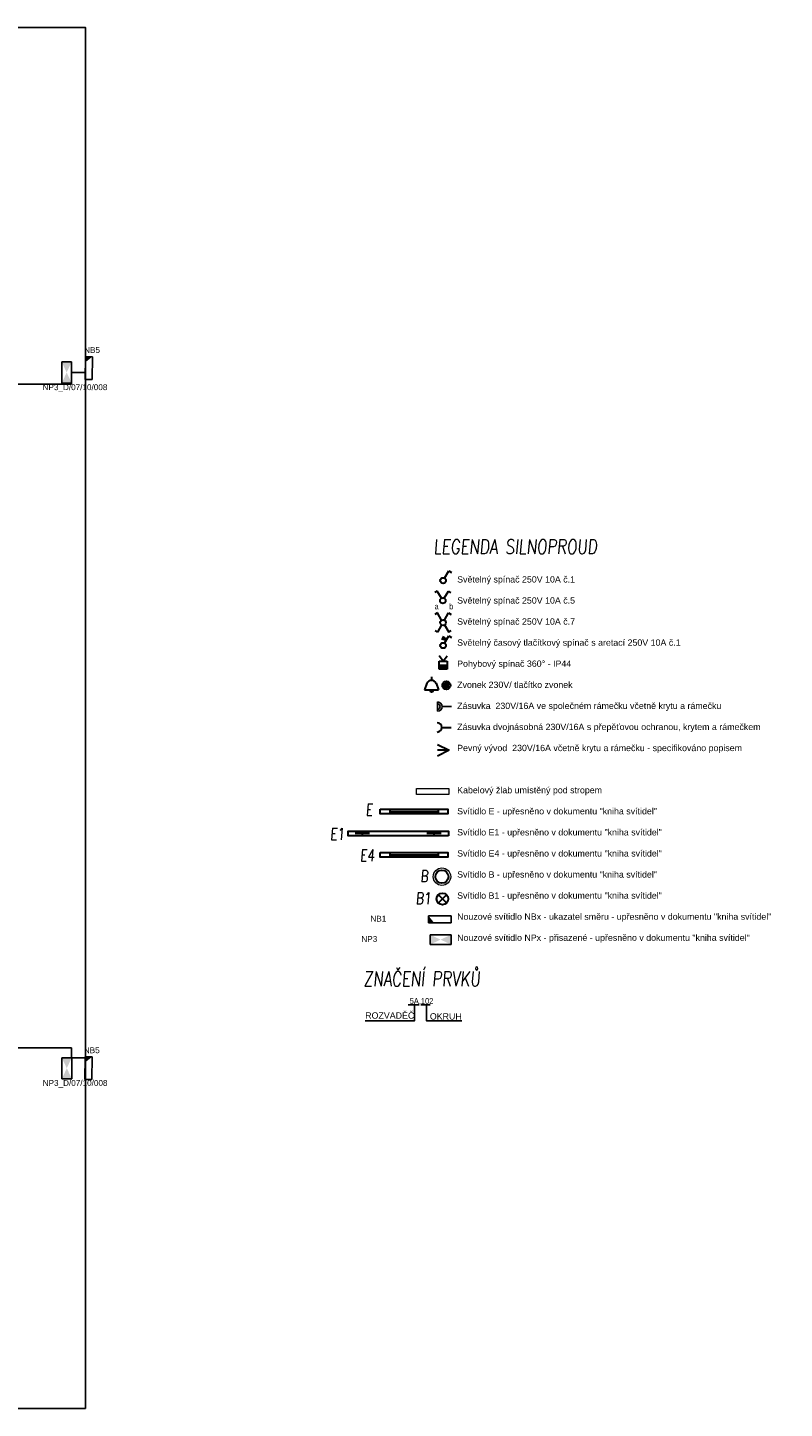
# Model space of a CAD drawing. Header units: millimetres. Extents: x 373037 to 682063, y 76092 to 274210.
# Tile 18 of 256: x 398625 to 411596, y 180192 to 203872. Entities that reach past the tile are written whole.
import ezdxf
from ezdxf.enums import TextEntityAlignment as Align

# ---------------------------------------------------------------- set-up
doc = ezdxf.new("R2010")
doc.units = ezdxf.units.MM
doc.header["$LTSCALE"] = 100
doc.layers.get('0').update_dxf_attribs({"linetype": 'CONTINUOUS'})
for name, color, linetype, lineweight in [('2DE_OBL', 97, 'CONTINUOUS', 30), ('2DE_OBL_L1', 91, 'CONTINUOUS', 30), ('CAT_SLN-OSV_POPIS', 7, 'CONTINUOUS', 30), ('CP_DETAL', 33, 'CONTINUOUS', 18), ('E_NOUZOVÉ+PP OSVĚTLENÍ', 60, 'CONTINUOUS', 25), ('E_VEDENÍ_CBS', 214, 'CONTINUOUS', 25), ('E_VYPINACE', 170, 'CONTINUOUS', 30), ('E_ZÁSUVKY POPIS', 156, 'CONTINUOUS', 30), ('E_ZÁSUVKY-DVOJITE', 7, 'CONTINUOUS', 25), ('E_ŽLABY', 40, 'CONTINUOUS', 15), ('JEDNODUCHÁ ZÁSUVKA', 1, 'CONTINUOUS', 200), ('U1 LIGHTING', 10, 'CONTINUOUS', 35)]:
    doc.layers.add(name, color=color, linetype=linetype, lineweight=lineweight)
for name, color, linetype in [('E_LEGENDA SILNOPROUD', 252, 'CONTINUOUS'), ('E_RÁM', 253, 'CONTINUOUS'), ('GC3_MEP_E_LV_SECURITY LIGHT', 80, 'CONTINUOUS'), ('PIKTOGRAMY', 210, 'CONTINUOUS'), ('PRIPOJKA 230V', 1, 'CONTINUOUS'), ('ŽLAB', 7, 'CONTINUOUS')]:
    doc.layers.add(name, color=color, linetype=linetype)
doc.styles.add('ARIAL', font='arial.ttf')
doc.styles.add('CP_ATTR', font='ROMANS.SHX')
doc.styles.add('CS-ROMANS', font='romans.shx', dxfattribs={"width": 0.75, "oblique": 5})
doc.styles.get("Standard").update_dxf_attribs({"font": 'arial.ttf'})
doc.styles.add('V+P_01_B3_E_FP_001$0$BLOCK', font='romans.shx', dxfattribs={"width": 0.8})

# ---------------------------------------------------------------- blocks, each defined once
blk = doc.blocks.new('*U30')
at = {"color": 0, "linetype": 'ByBlock'}
for p, q in [((24, 249.57), (96, 374.28)), ((96, 374.28), (143.56, 346.82))]:
    blk.add_line(p, q, dxfattribs=at)
blk.add_circle((0, 208), 48, dxfattribs=at)
blk = doc.blocks.new('prepinas-svetel-jednoduchy')
at = {"layer": 'E_VYPINACE', "rotation": 89.99999999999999}
blk.add_blockref('*U30', (208, 2), dxfattribs=at)
blk = doc.blocks.new('*U26')
at = {"color": 0, "linetype": 'ByBlock'}
for p, q in [((-96, 374.28), (-137.57, 350.28)), ((-24, 249.57), (-96, 374.28)), ((24, 249.57), (96, 374.28)), ((96, 374.28), (137.57, 350.28))]:
    blk.add_line(p, q, dxfattribs=at)
blk.add_circle((0, 208), 48, dxfattribs=at)
blk = doc.blocks.new('prepinac-dvojity-svetelny')
at = {"layer": 'E_VYPINACE'}
blk.add_blockref('*U26', (-1, -183), dxfattribs=at)
at = {"layer": 'CAT_SLN-OSV_POPIS', "width": 0.8}
for s, p in [('a', (-142, -122)), ('b', (108, -122))]:
    blk.add_text(s, height=100, dxfattribs=at).set_placement(p)
blk = doc.blocks.new('*U24')
at = {"color": 0, "linetype": 'ByBlock'}
for p, q in [((24, 249.57), (96, 374.28)), ((96, 374.28), (143.56, 346.82))]:
    blk.add_line(p, q, dxfattribs=at)
blk.add_circle((0, 208), 48, dxfattribs=at)
blk = doc.blocks.new('tlacitko_prepinac_svetla')
at = {"layer": 'E_VYPINACE'}
for points in [[(16875, 8774), (16940, 8744)], [(16888, 8798), (16951, 8769)], [(16930, 8722), (16960, 8787)]]:
    blk.add_lwpolyline(points, dxfattribs=at)
at = {"layer": 'E_VYPINACE', "rotation": 180}
blk.add_blockref('*U24', (16937, 9090), dxfattribs=at)
blk = doc.blocks.new('*U32', base_point=(28429, 5840))
at = {"linetype": 'ByBlock'}
blk.add_hatch(color=0, dxfattribs=at).paths.add_polyline_path([(28362, 5840), (28497, 5840), (28497, 5772), (28362, 5772)])
at = {"color": 0, "linetype": 'ByBlock'}
for p, q in [((28429, 5907), (28362, 5997)), ((28429, 5907), (28497, 5997)), ((28362, 5907), (28497, 5907)), ((28362, 5772), (28362, 5907)), ((28362, 5840), (28497, 5840)), ((28497, 5772), (28362, 5772)), ((28497, 5907), (28497, 5772))]:
    blk.add_line(p, q, dxfattribs=at)
blk = doc.blocks.new('pohybove-cidlo-svetla')
at = {"layer": 'E_VYPINACE', "rotation": 180}
blk.add_blockref('*U32', (-1, 30), dxfattribs=at)
blk = doc.blocks.new('A$C3423193F')
at = {"color": 1, "linetype": 'ByBlock'}
for p, q in [((80, 240), (0, 240)), ((80, 240), (160, 240)), ((80, 160), (80, 0))]:
    blk.add_line(p, q, dxfattribs=at)
for radius in [80, 45.2]:
    blk.add_arc((80, 240), radius, 180, 0, dxfattribs=at)
blk = doc.blocks.new('*U28', base_point=(57391, -22719))
at = {"lineweight": 30, "ltscale": 0.1}
for p, q in [((57291, -22519), (57391, -22719)), ((57391, -22719), (57391, -22519)), ((57391, -22719), (57491, -22519))]:
    blk.add_line(p, q, dxfattribs=at)
blk = doc.blocks.new('pripojka 230V')
at = {"layer": 'PRIPOJKA 230V', "color": 1, "xscale": -1}
blk.add_blockref('*U28', (0, -2, -40), dxfattribs=at)
blk = doc.blocks.new('zasuvka_jednoducha')
at = {"color": 1, "lineweight": 30}
blk.add_line((19281, 12983), (19281, 13143), dxfattribs=at)
blk.add_arc((19281, 12903), 80, 0, 180, dxfattribs=at)
blk = doc.blocks.new('svetelný křížový spínač')
at = {"layer": 'E_VYPINACE', "linetype": 'ByBlock'}
for p, q in [((31, 344), (-11, 320)), ((103, 220), (31, 344)), ((151, 220), (223, 344)), ((223, 344), (264, 320)), ((31, 13), (-10, 37)), ((103, 138), (31, 13)), ((153, 141), (225, 16)), ((225, 16), (266, 40))]:
    blk.add_line(p, q, dxfattribs=at)
blk.add_circle((127, 178), 48, dxfattribs=at)
blk = doc.blocks.new('2DELLI009_CZ')
for p, q in [((-0.5, 0.1), (-0.5, -0.1)), ((-0.5, 0), (0.5, 0)), ((0.5, 0.1), (0.5, -0.1))]:
    blk.add_line(p, q)
blk.add_lwpolyline([(-0.7, 0.2), (0.7, 0.2), (0.7, -0.2), (-0.7, -0.2)], close=True)
at = {"linetype": 'ByBlock', "style": 'CP_ATTR', "flags": 9}
for tag, p in [('NAME', (-0.092, -0.018)), ('GROUP', (-0.092, -0.018)), ('NUMBER', (-0.092, -0.018)), ('PRODUCER', (-0.092, -0.018)), ('ARTICLE', (-0.092, -0.018)), ('CHARACTER', (-0.092, -0.018)), ('VOLTAGE', (-0.092, -0.019)), ('WEIGHT', (-0.092, -0.018)), ('OTHER', (-0.092, -0.018)), ('PRODUCT-TYPE', (-0.092, -0.019)), ('ORDER-NO', (-0.092, -0.019)), ('POWER', (-0.092, -0.019))]:
    blk.add_attdef(tag, text='', height=0.00005, dxfattribs=at).set_placement(p, align=Align.MIDDLE_LEFT)
blk = doc.blocks.new('V+P_01_B3_E_FP_001$0$E-LI-35')
at = {"layer": 'E_NOUZOVÉ+PP OSVĚTLENÍ', "linetype": 'ByBlock'}
for p, q in [((-10.9, -1.9), (10.9, -1.9)), ((-10.9, -12.1), (-10.9, -1.9)), ((-10.9, -12.1), (10.9, -12.1)), ((10.9, -1.9), (10.9, -12.1))]:
    blk.add_line(p, q, dxfattribs=at)
at = {"layer": 'E_NOUZOVÉ+PP OSVĚTLENÍ'}
blk.add_solid([(-10.9, -12.1), (-10.9, -1.9), (10.9, -1.9), (10.9, -12.1)], dxfattribs=at)
at = {"layer": 'E_NOUZOVÉ+PP OSVĚTLENÍ', "style": 'V+P_01_B3_E_FP_001$0$BLOCK', "width": 0.8, "flags": 8}
for tag, p in [('DIVERS.1', (-17.9, -2.1)), ('DIVERS.2', (-16.4, -12))]:
    blk.add_attdef(tag, text='', height=7.25, dxfattribs=at).set_placement(p, align=Align.RIGHT)
at = {"layer": 'E_NOUZOVÉ+PP OSVĚTLENÍ', "style": 'V+P_01_B3_E_FP_001$0$BLOCK', "width": 0.8}
for tag, p, height, flags in [('BLOCKNAME', (-6.8, -1.4), 2.54, 3), ('LEISTUNG', (13.3, -12), 7.25, 8)]:
    blk.add_attdef(tag, p, '', height=height, dxfattribs=dict(at, flags=flags))
blk.add_attdef('STROMKREIS', text='', height=7.25, dxfattribs=at).set_placement((-11.8, -23.8), align=Align.BOTTOM_CENTER)
blk = doc.blocks.new('*U40')
at = {"layer": 'GC3_MEP_E_LV_SECURITY LIGHT', "xscale": 16.54563019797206, "yscale": 16.54563022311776, "zscale": 16.54563022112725}
blk.add_blockref('V+P_01_B3_E_FP_001$0$E-LI-35', (0, 116), dxfattribs=at)
at = {"layer": 'PIKTOGRAMY', "style": 'ARIAL'}
blk.add_attdef('PIKTOGRAM', (162, -40), '', height=100, dxfattribs=at)
blk = doc.blocks.new('*U89')
at = {"layer": 'E_NOUZOVÉ+PP OSVĚTLENÍ', "linetype": 'ByBlock'}
for p, q in [((135, 59), (-255, 61)), ((-255, 61), (-255, -59)), ((135, -61), (135, 59)), ((-255, -59), (135, -61))]:
    blk.add_line(p, q, dxfattribs=at)
at = {"layer": 'E_NOUZOVÉ+PP OSVĚTLENÍ'}
blk.add_solid([(-255, 61), (-255, -59), (-158, -60)], dxfattribs=at)
at = {"layer": 'E_NOUZOVÉ+PP OSVĚTLENÍ', "style": 'ARIAL'}
blk.add_attdef('BEZ.SV', (52, -54), '', height=100, dxfattribs=at)
blk = doc.blocks.new('2DELLI018_CZ')
for p, q in [((-0.6, 0), (-0.4, 0)), ((-0.5, 0.1), (-0.5, -0.1)), ((0.4, 0), (0.6, 0)), ((0.5, 0.1), (0.5, -0.1))]:
    blk.add_line(p, q)
blk.add_lwpolyline([(-0.7, 0.2), (0.7, 0.2), (0.7, -0.2), (-0.7, -0.2)], close=True)
at = {"linetype": 'ByBlock', "style": 'CP_ATTR', "flags": 9}
for tag, p in [('NAME', (-0.092, -0.018)), ('GROUP', (-0.092, -0.018)), ('NUMBER', (-0.092, -0.018)), ('PRODUCER', (-0.092, -0.018)), ('ARTICLE', (-0.092, -0.018)), ('CHARACTER', (-0.092, -0.018)), ('VOLTAGE', (-0.092, -0.019)), ('WEIGHT', (-0.092, -0.018)), ('OTHER', (-0.092, -0.018)), ('PRODUCT-TYPE', (-0.092, -0.019)), ('ORDER-NO', (-0.092, -0.019)), ('POWER', (-0.092, -0.019))]:
    blk.add_attdef(tag, text='', height=0.00005, dxfattribs=at).set_placement(p, align=Align.MIDDLE_LEFT)
blk = doc.blocks.new('E')
at = {"layer": 'U1 LIGHTING', "style": 'CS-ROMANS', "oblique": 5, "width": 0.75}
blk.add_text('E', height=200, dxfattribs=at).set_placement((229480, 21709))
blk = doc.blocks.new('E1')
at = {"layer": 'U1 LIGHTING', "style": 'CS-ROMANS', "oblique": 5, "width": 0.75}
blk.add_text('E1', height=200, dxfattribs=at).set_placement((229480, 21709))
blk = doc.blocks.new('2DELPH010_CZ')
blk.add_ellipse((0, 0), major_axis=(-0.053, 0.053), ratio=1, start_param=3.926991, end_param=10.210176)
at = {"layer": 'CP_DETAL'}
blk.add_ellipse((0, 0), major_axis=(-0.0707, 0.0707), ratio=1, start_param=3.926991, end_param=10.210176, dxfattribs=at)
at = {"linetype": 'ByBlock', "style": 'CP_ATTR', "flags": 9}
for tag in ['NAME', 'GROUP', 'NUMBER', 'PRODUCER', 'ARTICLE', 'PRODUCT-TYPE', 'ORDER-NO', 'CHARACTER', 'POWER', 'VOLTAGE', 'WEIGHT', 'OTHER']:
    blk.add_attdef(tag, text='', height=0.00000005, dxfattribs=at).set_placement((0, 0), align=Align.MIDDLE_LEFT)
blk = doc.blocks.new('B')
at = {"layer": 'U1 LIGHTING', "style": 'CS-ROMANS', "oblique": 5, "width": 0.75}
blk.add_text('B', height=200, dxfattribs=at).set_placement((229480, 21709))
blk = doc.blocks.new('E4')
at = {"layer": 'U1 LIGHTING', "style": 'CS-ROMANS', "oblique": 5, "width": 0.75}
blk.add_text('E4', height=200, dxfattribs=at).set_placement((229480, 21709))
blk = doc.blocks.new('2DELLI_01_CZ')
for p, q in [((-0.35, 0.35), (0.35, -0.35)), ((-0.35, -0.35), (0.35, 0.35))]:
    blk.add_line(p, q)
blk.add_circle((0, 0), 0.5)
at = {"linetype": 'ByBlock', "style": 'CP_ATTR', "flags": 9}
for tag in ['NAME', 'GROUP', 'NUMBER', 'PRODUCER', 'ARTICLE', 'PRODUCT-TYPE', 'ORDER-NO', 'CHARACTER', 'POWER', 'VOLTAGE', 'WEIGHT', 'OTHER']:
    blk.add_attdef(tag, text='', height=0.00005, dxfattribs=at).set_placement((-0.09, -0.02), align=Align.MIDDLE_LEFT)
blk = doc.blocks.new('B1')
at = {"layer": 'U1 LIGHTING', "style": 'CS-ROMANS', "oblique": 5, "width": 0.75}
blk.add_text('B1', height=200, dxfattribs=at).set_placement((229480, 21709))
blk = doc.blocks.new('CPEL_3386')
blk.add_hatch(color=256).paths.add_polyline_path([(-0.2, 0, 1), (0.2, 0, 1)])
for radius in [0.35, 0.2]:
    blk.add_circle((0, 0), radius)
at = {"linetype": 'ByBlock', "style": 'CP_ATTR', "flags": 9}
for tag in ['NAME', 'GROUP', 'NUMBER', 'PRODUCER', 'ARTICLE', 'PRODUCT-TYPE', 'ORDER-NO', 'CHARACTER', 'POWER', 'VOLTAGE', 'WEIGHT', 'OTHER']:
    blk.add_attdef(tag, text='', height=0.00005, dxfattribs=at).set_placement((-0.09, -0.02), align=Align.MIDDLE_LEFT)
blk = doc.blocks.new('CPEL_1003')
for p, q in [((0, 0), (0, -0.3)), ((-0.4, -0.55), (-0.6, -1.1)), ((-0.6, -1.1), (0.6, -1.1)), ((0.4, -0.55), (0.6, -1.1))]:
    blk.add_line(p, q)
blk.add_circle((0, -1.2), 0.1)
blk.add_arc((0, -0.75), 0.445, 25.9892, 154.0108)
at = {"linetype": 'ByBlock', "style": 'CP_ATTR', "flags": 9}
for tag in ['NAME', 'GROUP', 'NUMBER', 'PRODUCER', 'ARTICLE', 'PRODUCT-TYPE', 'ORDER-NO', 'CHARACTER', 'POWER', 'VOLTAGE', 'WEIGHT', 'OTHER']:
    blk.add_attdef(tag, text='', height=0.00005, dxfattribs=at).set_placement((-0.09, -0.02), align=Align.MIDDLE_LEFT)
blk = doc.blocks.new('*U229')
for p, q in [((0, -50), (0, 50)), ((0, 50), (556, 50)), ((556, 50), (556, -50)), ((556, -50), (0, -50))]:
    blk.add_line(p, q)
at = {"style": 'CP_ATTR', "flags": 9}
for tag in ['NAME', 'PRODUCER', 'PRODUCT-TYPE', 'ARTICLE', 'FLOW', 'NUMBER', 'SYSTEM', 'FORM', 'SIZE', 'OTHER']:
    blk.add_attdef(tag, (0, 0), '', height=0.0001, dxfattribs=at)
blk = doc.blocks.new('*U91')
at = {"layer": 'E_NOUZOVÉ+PP OSVĚTLENÍ', "linetype": 'ByBlock'}
for p, q in [((-118, 196), (-122, -194)), ((2, 194), (-118, 196)), ((-2, -196), (2, 194)), ((-122, -194), (-2, -196))]:
    blk.add_line(p, q, dxfattribs=at)
at = {"layer": 'E_NOUZOVÉ+PP OSVĚTLENÍ'}
blk.add_solid([(2, 194), (-118, 196), (-119, 99)], dxfattribs=at)
at = {"layer": 'E_NOUZOVÉ+PP OSVĚTLENÍ', "style": 'ARIAL'}
blk.add_attdef('BEZ.SV', (52, -54), '', height=100, dxfattribs=at)
blk = doc.blocks.new('*U41')
at = {"layer": 'GC3_MEP_E_LV_SECURITY LIGHT', "xscale": 16.54563019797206, "yscale": 16.54563022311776, "zscale": 16.54563022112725, "rotation": 270.2193183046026}
blk.add_blockref('V+P_01_B3_E_FP_001$0$E-LI-35', (116, 0), dxfattribs=at)
at = {"layer": 'PIKTOGRAMY', "style": 'ARIAL'}
blk.add_attdef('PIKTOGRAM', (162, -40), '', height=100, dxfattribs=at)

msp = doc.modelspace()

# ---------------------------------------------------------------- linework, layer by layer
at = {"layer": 'E_LEGENDA SILNOPROUD'}
for points in [[(405255, 187108), (405255, 186838), (404410, 186838)], [(405146, 187111), (405334, 187111)], [(405366, 187113), (405526, 187113)], [(405461, 187113), (405461, 186840), (406069, 186840)]]:
    msp.add_lwpolyline(points, dxfattribs=at)
at = {"layer": 'E_RÁM', "color": 252, "true_color": 0x939598}
msp.add_lwpolyline([(399617, 180192), (373037, 180192), (373037, 203872), (399617, 203872)], close=True, dxfattribs=at)
at = {"layer": 'E_VEDENÍ_CBS'}
for p, q in [((392802, 197757), (399377, 197757)), ((399377, 197757), (399378, 197958)), ((399378, 197958), (399617, 197958)), ((392848, 186374), (399377, 186374)), ((399377, 186374), (399377, 186206)), ((399377, 186206), (399610, 186204))]:
    msp.add_line(p, q, dxfattribs=at)

# ---------------------------------------------------------------- block references
msp.add_blockref('E1', (174327, 168235))
at = {"layer": '2DE_OBL', "xscale": 1228.571428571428, "yscale": 200, "zscale": 1000, "rotation": 180}
msp.add_blockref('2DELLI018_CZ', (404978, 190050), dxfattribs=at)
at = {"layer": '2DE_OBL'}
for name, p, xscale, yscale, zscale in [('2DELPH010_CZ', (405726, 189311), 1500, 1500, 252.5252525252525), ('2DELLI_01_CZ', (405735, 188930), 200, 200, 100)]:
    msp.add_blockref(name, p, dxfattribs=dict(at, xscale=xscale, yscale=yscale, zscale=zscale))
at = {"layer": '2DE_OBL_L1', "xscale": 828.5714285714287, "yscale": 200, "zscale": 1000}
for p in [(405245, 190427), (405250, 189683)]:
    msp.add_blockref('2DELLI009_CZ', p, dxfattribs=at)
at = {"layer": 'E_NOUZOVÉ+PP OSVĚTLENÍ'}
ref = msp.add_blockref('*U91', (399733, 198034), dxfattribs=at)
ref.add_attrib('BEZ.SV', 'NB5', (399593, 198293), dxfattribs={"height": 100, "style": 'ARIAL'})
ref = msp.add_blockref('*U41', (399294, 197958), dxfattribs=at)
ref.add_attrib('PIKTOGRAM', 'NP3_D/07/10/008', (398881, 197655), dxfattribs={"height": 100, "style": 'ARIAL'})
ref = msp.add_blockref('*U89', (405750, 188580), dxfattribs=at)
ref.add_attrib('BEZ.SV', 'NB1', (404501, 188541), dxfattribs={"height": 100, "style": 'ARIAL'})
ref = msp.add_blockref('*U40', (405703, 188231), dxfattribs=at)
ref.add_attrib('PIKTOGRAM', 'NP3', (404345, 188193), dxfattribs={"layer": 'PIKTOGRAMY', "height": 100, "style": 'ARIAL'})
ref = msp.add_blockref('*U91', (399728, 186026), dxfattribs=at)
ref.add_attrib('BEZ.SV', 'NB5', (399588, 186284), dxfattribs={"height": 100, "style": 'ARIAL'})
ref = msp.add_blockref('*U41', (399296, 186026), dxfattribs=at)
ref.add_attrib('PIKTOGRAM', 'NP3_D/07/10/008', (398883, 185723), dxfattribs={"height": 100, "style": 'ARIAL'})
at = {"layer": 'E_VYPINACE'}
for name, p, rotation in [('prepinas-svetel-jednoduchy', (405744, 194389), 270), ('tlacitko_prepinac_svetla', (422683, 202158), 180), ('pohybove-cidlo-svetla', (405747, 192969), 180)]:
    msp.add_blockref(name, p, dxfattribs=dict(at, rotation=rotation))
for name, p in [('prepinac-dvojity-svetelny', (405742, 194018)), ('svetelný křížový spínač', (405618, 193490))]:
    msp.add_blockref(name, p, dxfattribs=at)
at = {"layer": 'E_VYPINACE', "xscale": 200, "yscale": 200, "zscale": 200}
for name, p in [('CPEL_1003', (405548, 192737)), ('CPEL_3386', (405803, 192592))]:
    msp.add_blockref(name, p, dxfattribs=at)
at = {"layer": 'E_ZÁSUVKY-DVOJITE', "rotation": 90}
msp.add_blockref('A$C3423193F', (405891, 192147), dxfattribs=at)
at = {"layer": 'E_ŽLABY', "rotation": 180}
msp.add_blockref('*U229', (405844, 190771), dxfattribs=at)
at = {"layer": 'E_ŽLABY'}
for name, p in [('E4', (174840, 167869)), ('B', (175874, 167511)), ('B1', (175796, 167133))]:
    msp.add_blockref(name, p, dxfattribs=at)
at = {"layer": 'JEDNODUCHÁ ZÁSUVKA', "color": 1, "rotation": 270}
msp.add_blockref('zasuvka_jednoducha', (392744, 211153), dxfattribs=at)
at = {"layer": 'U1 LIGHTING'}
msp.add_blockref('E', (174936, 168650), dxfattribs=at)
at = {"layer": 'ŽLAB', "rotation": 90}
msp.add_blockref('pripojka 230V', (405846, 191479), dxfattribs=at)

# ---------------------------------------------------------------- texts
at = {"layer": 'E_LEGENDA SILNOPROUD', "style": 'CS-ROMANS', "oblique": 5, "width": 0.75}
for s, p in [('LEGENDA SILNOPROUD', (405581, 194846)), ('ZNAČENÍ PRVKŮ', (404382, 187434))]:
    msp.add_text(s, height=250, dxfattribs=at).set_placement(p)
at = {"layer": 'E_LEGENDA SILNOPROUD', "attachment_point": 1}
for s, insert, char_height in [('Světelný spínač 250V 10A č.1\\P\\PSvětelný spínač 250V 10A č.5\\P\\PSvětelný spínač 250V 10A č.7\\P\\PSvětelný časový tlačítkový spínač s aretací 250V 10A č.1\\P\\PPohybový spínač 360° - IP44\\P\\PZvonek 230V/ tlačítko zvonek\\P\\PZásuvka  230V/16A ve společném rámečku včetně krytu a rámečku\\P\\PZásuvka dvojnásobná 230V/16A s přepěťovou ochranou, krytem a rámečkem\\P\\PPevný vývod  230V/16A včetně krytu a rámečku - specifikováno popisem\\P\\P \\P\\PKabelový žlab umístěný pod stropem \\P\\PSvítidlo E - upřesněno v dokumentu "kniha svítidel"\\P\\PSvítidlo E1 - upřesněno v dokumentu "kniha svítidel"\\P\\PSvítidlo E4 - upřesněno v dokumentu "kniha svítidel"\\P\\PSvítidlo B - upřesněno v dokumentu "kniha svítidel"\\P\\PSvítidlo B1 - upřesněno v dokumentu "kniha svítidel"\\P\\PNouzové svítidlo NBx - ukazatel směru - upřesněno v dokumentu "kniha svítidel"\\P\\PNouzové svítidlo NPx - přisazené - upřesněno v dokumentu "kniha svítidel"', (405987, 194464), 108.42), ('ROZVADĚČ', (404411, 186984), 108.4), ('OKRUH', (405519, 186969), 108.4)]:
    msp.add_mtext_dynamic_manual_height_columns(s, width=9809.65, gutter_width=12.5, heights=[0], dxfattribs=dict(at, insert=insert, char_height=char_height))
at = {"layer": 'E_ZÁSUVKY POPIS', "width": 0.8}
msp.add_text(' 5A.102', height=100, dxfattribs=at).set_placement((405138, 187129))

doc.saveas('drawing.dxf')
